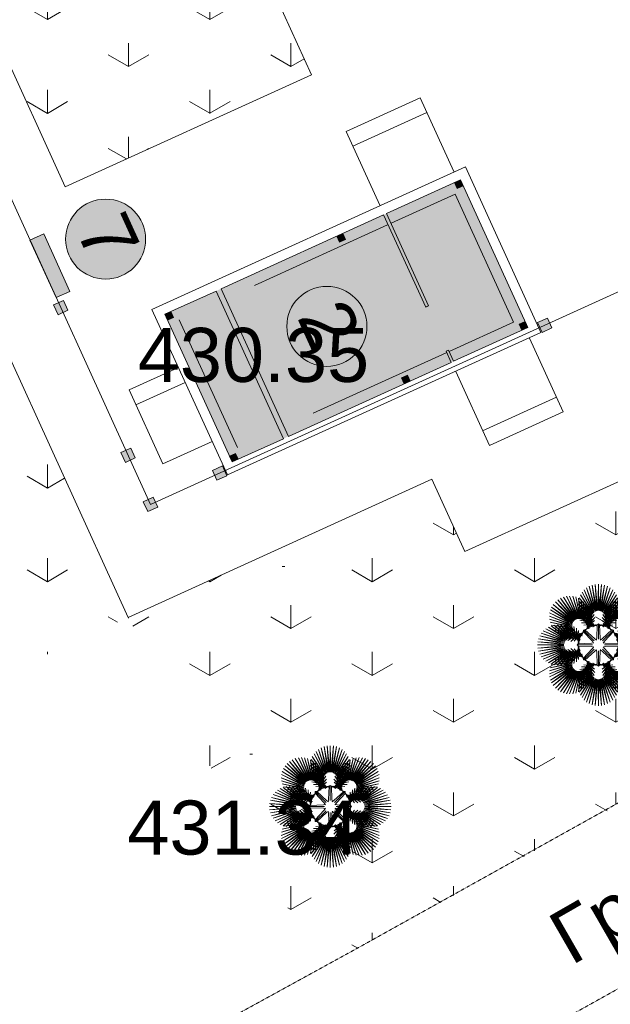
# Model space of a CAD drawing. Header units: millimetres. Extents: x 918404 to 1362154, y 4120617 to 4364104.
# Tile 191 of 256: x 1117841 to 1120023, y 4137577 to 4141218. Entities that reach past the tile are written whole.
import ezdxf

# ---------------------------------------------------------------- set-up
doc = ezdxf.new("R2010")
doc.units = ezdxf.units.MM
doc.header["$MEASUREMENT"] = 0
doc.linetypes.add('thk_line_type', pattern=[945, 540, -405])
doc.linetypes.add('Д_ТРОТ_ТРУБА', pattern=[1.5, 0.75, -0.75])
for name, color, linetype in [('(001) Сетка', 7, 'Continuous'), ('+(газон)', 7, 'Continuous'), ('Интерьер- Перегородка', 7, 'Continuous')]:
    doc.layers.add(name, color=color, linetype=linetype)
for name, color, linetype, lineweight in [('(001) Сетка_Ном._пера__82', 82, 'Continuous', 18), ('(025) Дорога_Ном._пера__7', 7, 'Continuous', 18), ('+(газон)_Ном._пера__7', 7, 'Continuous', 18), ('0_Ном._пера__1_Ном._пера__5', 5, 'Continuous', 18), ('0_Ном._пера__255_Ном._пера__255', 255, 'Continuous', 18), ('0_Ном._пера__7', 7, 'Continuous', 18), ('0_Ном._пера__7_Ном._пера__5', 5, 'Continuous', 18), ('0_Ном._пера__7_Ном._пера__7', 7, 'Continuous', 18), ('2D-чертеж - Общий_Ном._пера__1', 1, 'Continuous', 18), ('2D-чертеж - Общий_Ном._пера__100', 100, 'Continuous', 18), ('2D-чертеж - Общий_Ном._пера__7', 7, 'Continuous', 18), ('Fills_Ном._пера__82', 82, 'Continuous', 18), ('ВЫСОТА_Ном._пера__7', 7, 'Continuous', 18), ('Зоп. К._Ном._пера__1', 1, 'Continuous', 18), ('Интерьер- Перегородка_Ном._пера__7', 7, 'Continuous', 18), ('ТОЧКИ_Ном._пера__5', 5, 'Continuous', 18)]:
    doc.layers.add(name, color=color, linetype=linetype, lineweight=lineweight)
doc.styles.add('СГЕНЕРИР_СТИЛЬ_1', font='arial.ttf')
doc.styles.add('СГЕНЕРИР_СТИЛЬ_2', font='arial.ttf')
pattern_1 = [(90, (295942.93, 4126321.94), (-600, 0), [86.60254, -259.80762]), (90, (296242.93, 4126495.15), (-600, 0), [86.60254, -259.80762]), (30, (295942.93, 4126321.94), (-300, 519.61524), [86.60254, -259.80762]), (30, (295942.93, 4126668.36), (-300, 519.61524), [86.60254, -259.80762]), (150, (295942.93, 4126321.94), (300, 519.61524), [86.60254, -259.80762]), (150, (295942.93, 4126668.36), (300, 519.61524), [86.60254, -259.80762])]

# ---------------------------------------------------------------- blocks, each defined once
blk = doc.blocks.new('Стена_141', base_point=(1119742, 4140070.5))
at = {"layer": 'Интерьер- Перегородка_Ном._пера__7', "linetype": 'Continuous', "flags": 128}
for points in [[(1119765.8, 4140061.6), (1119487.4, 4140673.2)], [(1119469.5, 4140625.5), (1119718.1, 4140079.5)]]:
    blk.add_lwpolyline(points, dxfattribs=at)
blk = doc.blocks.new('Стена_142', base_point=(1119742, 4140070.5))
at = {"layer": 'Интерьер- Перегородка_Ном._пера__7', "linetype": 'Continuous', "flags": 128}
for points in [[(1119718.1, 4140079.5), (1119444.2, 4139954.7)], [(1118608.2, 4139534.5), (1119765.8, 4140061.6)], [(1119435.1, 4139950.6), (1118833.5, 4139676.7)], [(1118815.3, 4139668.4), (1118626, 4139582.2)]]:
    blk.add_lwpolyline(points, dxfattribs=at)
blk = doc.blocks.new('Стена_143', base_point=(1119478.4, 4140649.4))
at = {"layer": 'Интерьер- Перегородка_Ном._пера__7', "linetype": 'Continuous', "flags": 128}
for points in [[(1119487.4, 4140673.2), (1118329.7, 4140146.1)], [(1119196.5, 4140501.2), (1119469.5, 4140625.5)], [(1118584.9, 4140222.8), (1119185.6, 4140496.2)], [(1118377.4, 4140128.3), (1118566.7, 4140214.5)]]:
    blk.add_lwpolyline(points, dxfattribs=at)
blk = doc.blocks.new('Стена_144', base_point=(1118617.1, 4139558.4))
at = {"layer": 'Интерьер- Перегородка_Ном._пера__7', "linetype": 'Continuous', "flags": 128}
for points in [[(1118329.7, 4140146.1), (1118608.2, 4139534.5)], [(1118626, 4139582.2), (1118377.4, 4140128.3)]]:
    blk.add_lwpolyline(points, dxfattribs=at)
blk = doc.blocks.new('Стена_145', base_point=(1119183.6, 4140515.1))
at = {"layer": 'Интерьер- Перегородка_Ном._пера__7', "linetype": 'Continuous', "flags": 128}
for points in [[(1119185.6, 4140496.2), (1119340.8, 4140155.2)], [(1119351.8, 4140160.1), (1119196.5, 4140501.2)], [(1119340.8, 4140155.2), (1119351.8, 4140160.1)]]:
    blk.add_lwpolyline(points, dxfattribs=at)
blk = doc.blocks.new('Стена_146', base_point=(1119420.9, 4139993.8))
at = {"layer": 'Интерьер- Перегородка_Ном._пера__7', "linetype": 'Continuous', "flags": 128}
for points in [[(1119425.4, 4139995.9), (1119416.3, 4139991.8)], [(1119416.3, 4139991.8), (1119435.1, 4139950.6)], [(1119444.2, 4139954.7), (1119425.4, 4139995.9)]]:
    blk.add_lwpolyline(points, dxfattribs=at)
blk = doc.blocks.new('Стена_147', base_point=(1118568.3, 4140235))
at = {"layer": 'Интерьер- Перегородка_Ном._пера__7', "linetype": 'Continuous', "flags": 128}
for points in [[(1118566.7, 4140214.5), (1118815.3, 4139668.4)], [(1118833.5, 4139676.7), (1118584.9, 4140222.8)]]:
    blk.add_lwpolyline(points, dxfattribs=at)
blk = doc.blocks.new('Колонна_520', base_point=(1118241.4, 4139607.1))
at = {"layer": '+(газон)', "linetype": 'Continuous', "lineweight": 0, "true_color": 0x000000}
blk.add_hatch(color=18, dxfattribs=at).paths.add_polyline_path([(1118251.3, 4139633.6), (1118214.9, 4139617), (1118231.5, 4139580.6), (1118267.9, 4139597.2)])
at = {"layer": '+(газон)_Ном._пера__7', "linetype": 'Continuous', "flags": 128}
blk.add_lwpolyline([(1118251.3, 4139633.6), (1118214.9, 4139617), (1118231.5, 4139580.6), (1118267.9, 4139597.2)], close=True, dxfattribs=at)
blk = doc.blocks.new('Колонна_523', base_point=(1119780.5, 4140088.1))
at = {"layer": '+(газон)', "linetype": 'Continuous', "lineweight": 0, "true_color": 0x000000}
blk.add_hatch(color=18, dxfattribs=at).paths.add_polyline_path([(1119790.4, 4140114.6), (1119754, 4140098), (1119770.5, 4140061.6), (1119807, 4140078.1)])
at = {"layer": '+(газон)_Ном._пера__7', "linetype": 'Continuous', "flags": 128}
blk.add_lwpolyline([(1119790.4, 4140114.6), (1119754, 4140098), (1119770.5, 4140061.6), (1119807, 4140078.1)], close=True, dxfattribs=at)
blk = doc.blocks.new('Колонна_524', base_point=(1118579.8, 4139541.4))
at = {"layer": '+(газон)', "linetype": 'Continuous', "lineweight": 0, "true_color": 0x000000}
blk.add_hatch(color=18, dxfattribs=at).paths.add_polyline_path([(1118589.7, 4139567.9), (1118553.3, 4139551.3), (1118569.9, 4139514.9), (1118606.3, 4139531.5)])
at = {"layer": '+(газон)_Ном._пера__7', "linetype": 'Continuous', "flags": 128}
blk.add_lwpolyline([(1118589.7, 4139567.9), (1118553.3, 4139551.3), (1118569.9, 4139514.9), (1118606.3, 4139531.5)], close=True, dxfattribs=at)
blk = doc.blocks.new('Колонна_526', base_point=(1118324.3, 4139425.1))
at = {"layer": '+(газон)', "linetype": 'Continuous', "lineweight": 0, "true_color": 0x000000}
blk.add_hatch(color=18, dxfattribs=at).paths.add_polyline_path([(1118334.2, 4139451.6), (1118297.8, 4139435), (1118314.4, 4139398.6), (1118350.8, 4139415.2)])
at = {"layer": '+(газон)_Ном._пера__7', "linetype": 'Continuous', "flags": 128}
blk.add_lwpolyline([(1118334.2, 4139451.6), (1118297.8, 4139435), (1118314.4, 4139398.6), (1118350.8, 4139415.2)], close=True, dxfattribs=at)
blk = doc.blocks.new('Колонна_538', base_point=(1117992.8, 4140153.2))
at = {"layer": '+(газон)', "linetype": 'Continuous', "lineweight": 0, "true_color": 0x000000}
blk.add_hatch(color=18, dxfattribs=at).paths.add_polyline_path([(1118002.7, 4140179.7), (1117966.3, 4140163.1), (1117982.9, 4140126.7), (1118019.3, 4140143.2)])
at = {"layer": '+(газон)_Ном._пера__7', "linetype": 'Continuous', "flags": 128}
blk.add_lwpolyline([(1118002.7, 4140179.7), (1117966.3, 4140163.1), (1117982.9, 4140126.7), (1118019.3, 4140143.2)], close=True, dxfattribs=at)
blk = doc.blocks.new('Пальма веерообразная 16')
at = {"layer": '(001) Сетка_Ном._пера__82', "linetype": 'Continuous'}
for p, q in [((-5.5, 126.6), (-23, 221.4)), ((-23, 221.4), (-9.1, 125.5)), ((-1.9, 127.2), (-11.6, 224.1)), ((-11.6, 224.1), (-5.5, 126.6)), ((0, 225), (-1.9, 127.2)), ((1.9, 127.2), (0, 225)), ((11.6, 224.1), (1.9, 127.2)), ((5.5, 126.6), (11.6, 224.1)), ((23, 221.4), (5.5, 126.6)), ((9.1, 125.5), (23, 221.4)), ((-20.5, 116.5), (-66.4, 185)), ((-66.4, 185), (-22.4, 113.4)), ((-18.2, 119.4), (-60.2, 194.8)), ((-60.2, 194.8), (-20.5, 116.5)), ((-15.5, 121.9), (-52.7, 203.5)), ((-52.7, 203.5), (-18.2, 119.4)), ((-12.4, 123.9), (-43.5, 211.2)), ((-43.5, 211.2), (-15.5, 121.9)), ((-9.1, 125.5), (-33.8, 217)), ((-33.8, 217), (-12.4, 123.9)), ((33.8, 217), (9.1, 125.5)), ((12.4, 123.9), (33.8, 217)), ((44, 210.9), (12.4, 123.9)), ((15.5, 121.9), (44, 210.9)), ((52.7, 203.5), (15.5, 121.9)), ((18.2, 119.4), (52.7, 203.5)), ((60.2, 194.8), (18.2, 119.4)), ((20.5, 116.5), (60.2, 194.8)), ((66.4, 185), (20.5, 116.5)), ((22.4, 113.4), (66.4, 185)), ((-91.2, 88.6), (-166.7, 150.2)), ((-166.7, 150.2), (-93.4, 85.6)), ((-88.6, 91.2), (-159.1, 159.1)), ((-159.1, 159.1), (-91.2, 88.6)), ((-85.6, 93.4), (-150.2, 166.7)), ((-150.2, 166.7), (-88.6, 91.2)), ((-82.4, 95.2), (-140.3, 172.8)), ((-140.3, 172.8), (-85.6, 93.4)), ((-78.9, 96.4), (-129.5, 177.4)), ((-129.5, 177.4), (-82.4, 95.2)), ((-75.2, 97.1), (-118, 180.2)), ((-118, 180.2), (-78.9, 96.4)), ((-71.6, 97.3), (-106.7, 181.1)), ((-106.7, 181.1), (-75.2, 97.1)), ((-67.9, 96.9), (-95.1, 180.3)), ((-95.1, 180.3), (-71.6, 97.3)), ((-64.4, 96), (-83.9, 177.7)), ((-83.9, 177.7), (-67.9, 96.9)), ((-24.5, 106.4), (-74.5, 151.7)), ((-74.5, 151.7), (-24.8, 102.8)), ((-23.7, 110), (-73.5, 163.1)), ((-73.5, 163.1), (-24.5, 106.4)), ((-61, 94.5), (-73.2, 173.3)), ((-73.2, 173.3), (-64.4, 96)), ((-22.4, 113.4), (-70.8, 174.3)), ((-70.8, 174.3), (-23.7, 110)), ((-57.9, 92.6), (-63.3, 167.4)), ((-63.3, 167.4), (-61, 94.5)), ((-54.6, 159.9), (-57.9, 92.6)), ((-55.1, 90.2), (-54.6, 159.9)), ((-46, 151), (-55.1, 90.2)), ((-52.1, 87), (-46, 151)), ((70.8, 174.3), (22.4, 113.4)), ((23.7, 110), (70.8, 174.3)), ((73.5, 163.1), (23.7, 110)), ((24.5, 106.4), (73.5, 163.1)), ((74.5, 151.7), (24.5, 106.4)), ((24.8, 102.8), (74.5, 151.7)), ((55.1, 90.2), (46, 151)), ((46, 151), (52.1, 87)), ((57.9, 92.6), (54.6, 159.9)), ((54.6, 159.9), (55.1, 90.2)), ((63.3, 167.4), (57.9, 92.6)), ((73.2, 173.3), (61, 94.5)), ((61, 94.5), (63.3, 167.4)), ((83.9, 177.7), (64.4, 96)), ((64.4, 96), (73.2, 173.3)), ((95.1, 180.3), (67.9, 96.9)), ((67.9, 96.9), (83.9, 177.7)), ((106.7, 181.1), (71.6, 97.3)), ((71.6, 97.3), (95.1, 180.3)), ((75.2, 97.1), (106.7, 181.1)), ((118.5, 180.1), (75.2, 97.1)), ((78.9, 96.4), (118.5, 180.1)), ((129.5, 177.4), (78.9, 96.4)), ((82.4, 95.2), (129.5, 177.4)), ((140.3, 172.8), (82.4, 95.2)), ((85.6, 93.4), (140.3, 172.8)), ((150.2, 166.7), (85.6, 93.4)), ((88.6, 91.2), (150.2, 166.7)), ((159.1, 159.1), (88.6, 91.2)), ((91.2, 88.6), (159.1, 159.1)), ((166.7, 150.2), (91.2, 88.6)), ((93.4, 85.6), (166.7, 150.2)), ((-96.4, 78.9), (-180.1, 118.5)), ((-180.1, 118.5), (-97.1, 75.2)), ((-95.2, 82.4), (-177.4, 129.5)), ((-177.4, 129.5), (-96.4, 78.9)), ((-93.4, 85.6), (-172.8, 140.3)), ((-172.8, 140.3), (-95.2, 82.4)), ((-24.8, 102.8), (-74.3, 139.3)), ((-74.3, 139.3), (-24.7, 98.3)), ((-24.7, 98.3), (-73.7, 127)), ((-73.7, 127), (-24.4, 93.9)), ((-24.4, 93.9), (-72.7, 114.6)), ((-72.7, 114.6), (-23.8, 89.5)), ((-37.7, 141.9), (-52.1, 87)), ((-49.2, 83.7), (-37.7, 141.9)), ((-29.6, 132.5), (-49.2, 83.7)), ((-46.5, 80.2), (-29.6, 132.5)), ((-21.9, 122.8), (-46.5, 80.2)), ((-43.9, 76.5), (-21.9, 122.8)), ((-16.2, 112.8), (-43.9, 76.5)), ((-42.3, 73.3), (-16.2, 112.8)), ((43.9, 76.5), (16.2, 112.8)), ((16.2, 112.8), (42.3, 73.3)), ((46.5, 80.2), (21.9, 122.8)), ((21.9, 122.8), (43.9, 76.5)), ((23.8, 89.5), (72.7, 114.6)), ((24.4, 93.9), (73.7, 127)), ((72.7, 114.6), (24.4, 93.9)), ((24.7, 98.3), (74.3, 139.3)), ((73.7, 127), (24.7, 98.3)), ((74.3, 139.3), (24.8, 102.8)), ((49.2, 83.7), (29.6, 132.5)), ((29.6, 132.5), (46.5, 80.2)), ((52.1, 87), (37.7, 141.9)), ((37.7, 141.9), (49.2, 83.7)), ((172.8, 140.3), (93.4, 85.6)), ((95.2, 82.4), (172.8, 140.3)), ((177.4, 129.5), (95.2, 82.4)), ((96.4, 78.9), (177.4, 129.5)), ((180.2, 118), (96.4, 78.9)), ((97.1, 75.2), (180.2, 118)), ((-97.1, 75.2), (-181.1, 106.7)), ((-181.1, 106.7), (-97.3, 71.6)), ((-97.3, 71.6), (-180.3, 95.1)), ((-180.3, 95.1), (-96.9, 67.9)), ((-96.9, 67.9), (-177.7, 83.9)), ((-177.7, 83.9), (-96, 64.4)), ((-96, 64.4), (-173.3, 73.2)), ((-173.3, 73.2), (-94.5, 61)), ((-106.4, 24.5), (-163.1, 73.5)), ((-163.1, 73.5), (-110, 23.7)), ((-102.8, 24.8), (-151.7, 74.5)), ((-151.7, 74.5), (-106.4, 24.5)), ((-98.3, 24.7), (-139.3, 74.3)), ((-139.3, 74.3), (-102.8, 24.8)), ((-93.9, 24.4), (-127, 73.7)), ((-127, 73.7), (-98.3, 24.7)), ((-23.8, 89.5), (-71.4, 102.3)), ((-71.4, 102.3), (-23.1, 85.2)), ((-23.1, 85.2), (-68.3, 91.2)), ((-68.3, 91.2), (-21.9, 81.7)), ((-21.9, 81.7), (-62.3, 81.4)), ((-62.3, 81.4), (-19.8, 78.8)), ((-19.8, 78.8), (-53.7, 73.5)), ((-53.7, 73.5), (-17, 76.4)), ((-43.3, 62.6), (-17.7, 78.9)), ((-17, 76.4), (-43.3, 68.3)), ((-43.3, 68.3), (-13.6, 74.9)), ((-13.5, 101.6), (-42.3, 73.3)), ((-42, 66), (-14, 90)), ((-17.7, 78.9), (-42, 66)), ((-41.7, 69.7), (-13.5, 101.6)), ((-14, 90), (-41.7, 69.7)), ((-13.6, 74.9), (-31.8, 66.2)), ((-31.8, 66.2), (-10, 74.4)), ((-20.2, 67.2), (-6.3, 74.8)), ((-10, 74.4), (-20.2, 67.2)), ((-9.3, 71.4), (-2.5, 76.1)), ((-6.3, 74.8), (-9.3, 71.4)), ((-6.2, 25.4), (-4.3, 74.8)), ((-2.5, 76.1), (0, 78.3)), ((0, 21.9), (0, 78.3)), ((0, 78.3), (2.5, 76.1)), ((2.5, 76.1), (9.3, 71.4)), ((6.2, 25.4), (4.3, 74.8)), ((9.3, 71.4), (6.3, 74.8)), ((6.3, 74.8), (20.2, 67.2)), ((20.2, 67.2), (10, 74.4)), ((10, 74.4), (31.8, 66.2)), ((42.3, 73.3), (13.5, 101.6)), ((13.5, 101.6), (41.7, 69.7)), ((31.8, 66.2), (13.6, 74.9)), ((13.6, 74.9), (43.3, 68.3)), ((41.7, 69.7), (14, 90)), ((14, 90), (42, 66)), ((43.3, 68.3), (17, 76.4)), ((17, 76.4), (53.7, 73.5)), ((42, 66), (17.7, 78.9)), ((17.7, 78.9), (43.3, 62.6)), ((19.8, 78.8), (62.3, 81.4)), ((53.7, 73.5), (19.8, 78.8)), ((21.9, 81.7), (68.3, 91.2)), ((62.3, 81.4), (21.9, 81.7)), ((23.1, 85.2), (71.4, 102.3)), ((68.3, 91.2), (23.1, 85.2)), ((71.4, 102.3), (23.8, 89.5)), ((127, 73.7), (93.9, 24.4)), ((94.5, 61), (173.3, 73.2)), ((96, 64.4), (177.7, 83.9)), ((173.3, 73.2), (96, 64.4)), ((96.9, 67.9), (180.3, 95.1)), ((177.7, 83.9), (96.9, 67.9)), ((181.1, 106.7), (97.1, 75.2)), ((97.3, 71.6), (181.1, 106.7)), ((180.3, 95.1), (97.3, 71.6)), ((139.3, 74.3), (98.3, 24.7)), ((98.3, 24.7), (127, 73.7)), ((151.7, 74.5), (102.8, 24.8)), ((102.8, 24.8), (139.3, 74.3)), ((106.4, 24.5), (151.7, 74.5)), ((163.1, 73.5), (106.4, 24.5)), ((110, 23.7), (163.1, 73.5)), ((-121.9, 15.5), (-210.9, 44)), ((-210.9, 44), (-123.9, 12.4)), ((-119.4, 18.2), (-203.5, 52.7)), ((-203.5, 52.7), (-121.9, 15.5)), ((-116.5, 20.5), (-194.8, 60.2)), ((-194.8, 60.2), (-119.4, 18.2)), ((-113.4, 22.4), (-185, 66.4)), ((-185, 66.4), (-116.5, 20.5)), ((-110, 23.7), (-174.3, 70.8)), ((-174.3, 70.8), (-113.4, 22.4)), ((-94.5, 61), (-167.4, 63.3)), ((-167.4, 63.3), (-92.6, 57.9)), ((-92.6, 57.9), (-159.9, 54.6)), ((-159.9, 54.6), (-90.2, 55.1)), ((-90.2, 55.1), (-151, 46)), ((-151, 46), (-87, 52.1)), ((-87, 52.1), (-141.9, 37.7)), ((-141.9, 37.7), (-83.7, 49.2)), ((-83.7, 49.2), (-132.5, 29.6)), ((-132.5, 29.6), (-80.2, 46.5)), ((-80.2, 46.5), (-122.8, 21.9)), ((-122.8, 21.9), (-76.5, 43.9)), ((-89.5, 23.8), (-114.6, 72.7)), ((-114.6, 72.7), (-93.9, 24.4)), ((-76.5, 43.9), (-112.8, 16.2)), ((-112.8, 16.2), (-73.3, 42.3)), ((-85.2, 23.1), (-102.3, 71.4)), ((-102.3, 71.4), (-89.5, 23.8)), ((-73.3, 42.3), (-101.6, 13.5)), ((-101.6, 13.5), (-69.7, 41.7)), ((-81.7, 21.9), (-91.2, 68.3)), ((-91.2, 68.3), (-85.2, 23.1)), ((-90, 14), (-66, 42)), ((-69.7, 41.7), (-90, 14)), ((-81.4, 62.3), (-81.7, 21.9)), ((-78.8, 19.8), (-81.4, 62.3)), ((-78.9, 17.7), (-62.6, 43.3)), ((-66, 42), (-78.9, 17.7)), ((-73.5, 53.7), (-78.8, 19.8)), ((-76.4, 17), (-73.5, 53.7)), ((-68.3, 43.3), (-76.4, 17)), ((-74.9, 13.6), (-68.3, 43.3)), ((-69.3, 24.3), (-59.6, 45.5)), ((-62.6, 43.3), (-69.3, 24.3)), ((-61.8, 33.2), (-57.3, 48.4)), ((-59.6, 45.5), (-61.8, 33.2)), ((-57.3, 48.4), (-57, 43.9)), ((-57, 43.9), (-55.5, 52)), ((-22.3, 13.6), (-55.9, 49.8)), ((-55.5, 52), (-55.4, 55.4)), ((-55.4, 55.4), (-52, 55.5)), ((-15.5, 15.5), (-55.4, 55.4)), ((-52, 55.5), (-43.9, 57)), ((-13.6, 22.3), (-49.8, 55.9)), ((-48.4, 57.3), (-33.2, 61.8)), ((-43.9, 57), (-48.4, 57.3)), ((-45.5, 59.6), (-24.3, 69.3)), ((-33.2, 61.8), (-45.5, 59.6)), ((-24.3, 69.3), (-43.3, 62.6)), ((13.6, 22.3), (49.8, 55.9)), ((15.5, 15.5), (55.4, 55.4)), ((22.3, 13.6), (55.9, 49.8)), ((43.3, 62.6), (24.3, 69.3)), ((24.3, 69.3), (45.5, 59.6)), ((45.5, 59.6), (33.2, 61.8)), ((33.2, 61.8), (48.4, 57.3)), ((48.4, 57.3), (43.9, 57)), ((43.9, 57), (52, 55.5)), ((52, 55.5), (55.4, 55.4)), ((55.4, 55.4), (55.5, 52)), ((55.5, 52), (57, 43.9)), ((57, 43.9), (57.3, 48.4)), ((57.3, 48.4), (61.8, 33.2)), ((61.8, 33.2), (59.6, 45.5)), ((59.6, 45.5), (69.3, 24.3)), ((69.3, 24.3), (62.6, 43.3)), ((62.6, 43.3), (78.9, 17.7)), ((78.9, 17.7), (66, 42)), ((66, 42), (90, 14)), ((76.4, 17), (68.3, 43.3)), ((68.3, 43.3), (74.9, 13.6)), ((90, 14), (69.7, 41.7)), ((69.7, 41.7), (101.6, 13.5)), ((101.6, 13.5), (73.3, 42.3)), ((73.3, 42.3), (112.8, 16.2)), ((78.8, 19.8), (73.5, 53.7)), ((73.5, 53.7), (76.4, 17)), ((112.8, 16.2), (76.5, 43.9)), ((76.5, 43.9), (122.8, 21.9)), ((81.4, 62.3), (78.8, 19.8)), ((122.8, 21.9), (80.2, 46.5)), ((80.2, 46.5), (132.5, 29.6)), ((81.7, 21.9), (81.4, 62.3)), ((91.2, 68.3), (81.7, 21.9)), ((132.5, 29.6), (83.7, 49.2)), ((83.7, 49.2), (141.9, 37.7)), ((102.3, 71.4), (85.2, 23.1)), ((85.2, 23.1), (91.2, 68.3)), ((141.9, 37.7), (87, 52.1)), ((87, 52.1), (151, 46)), ((114.6, 72.7), (89.5, 23.8)), ((89.5, 23.8), (102.3, 71.4)), ((151, 46), (90.2, 55.1)), ((90.2, 55.1), (159.9, 54.6)), ((92.6, 57.9), (167.4, 63.3)), ((159.9, 54.6), (92.6, 57.9)), ((93.9, 24.4), (114.6, 72.7)), ((167.4, 63.3), (94.5, 61)), ((174.3, 70.8), (110, 23.7)), ((113.4, 22.4), (174.3, 70.8)), ((185, 66.4), (113.4, 22.4)), ((116.5, 20.5), (185, 66.4)), ((194.8, 60.2), (116.5, 20.5)), ((119.4, 18.2), (194.8, 60.2)), ((203.5, 52.7), (119.4, 18.2)), ((121.9, 15.5), (203.5, 52.7)), ((211.2, 43.5), (121.9, 15.5)), ((123.9, 12.4), (211.2, 43.5)), ((-127.2, 1.9), (-225, 0)), ((-126.6, 5.5), (-224.1, 11.6)), ((-224.1, 11.6), (-127.2, 1.9)), ((-125.5, 9.1), (-221.4, 23)), ((-221.4, 23), (-126.6, 5.5)), ((-123.9, 12.4), (-217, 33.8)), ((-217, 33.8), (-125.5, 9.1)), ((-78.3, 0), (-76.1, 2.5)), ((-76.1, 2.5), (-71.4, 9.3)), ((-66.2, 31.8), (-74.9, 13.6)), ((-74.8, 6.3), (-67.2, 20.2)), ((-71.4, 9.3), (-74.8, 6.3)), ((-25.4, 6.2), (-74.8, 4.3)), ((-74.4, 10), (-66.2, 31.8)), ((-67.2, 20.2), (-74.4, 10)), ((-25.4, 6.2), (-17.3, 7.9)), ((-22.3, 13.6), (-17.8, 6.6)), ((-13.6, 22.3), (-6.6, 17.8)), ((-6.2, 25.4), (-7.9, 17.3)), ((6.2, 25.4), (7.9, 17.3)), ((13.6, 22.3), (6.6, 17.8)), ((25.4, 6.2), (17.3, 7.9)), ((22.3, 13.6), (17.8, 6.6)), ((21.9, 0), (78.3, 0)), ((25.4, 6.2), (74.8, 4.3)), ((74.9, 13.6), (66.2, 31.8)), ((66.2, 31.8), (74.4, 10)), ((74.4, 10), (67.2, 20.2)), ((67.2, 20.2), (74.8, 6.3)), ((74.8, 6.3), (71.4, 9.3)), ((71.4, 9.3), (76.1, 2.5)), ((76.1, 2.5), (78.3, 0)), ((78.3, 0), (76.1, -2.5)), ((217, 33.8), (123.9, 12.4)), ((125.5, 9.1), (217, 33.8)), ((221.4, 23), (125.5, 9.1)), ((126.6, 5.5), (221.4, 23)), ((224.1, 11.6), (126.6, 5.5)), ((127.2, 1.9), (224.1, 11.6)), ((225, 0), (127.2, 1.9)), ((127.2, -1.9), (225, 0)), ((-225, 0), (-127.2, -1.9)), ((-127.2, -1.9), (-224.1, -11.6)), ((-224.1, -11.6), (-126.6, -5.5)), ((-126.6, -5.5), (-221.4, -23)), ((-221.4, -23), (-125.5, -9.1)), ((-125.5, -9.1), (-217, -33.8)), ((-217, -33.8), (-123.9, -12.4)), ((-123.9, -12.4), (-211.2, -43.5)), ((-211.2, -43.5), (-121.9, -15.5)), ((-121.9, -15.5), (-203.5, -52.7)), ((-203.5, -52.7), (-119.4, -18.2)), ((-119.4, -18.2), (-194.8, -60.2)), ((-194.8, -60.2), (-116.5, -20.5)), ((-116.5, -20.5), (-185, -66.4)), ((-185, -66.4), (-113.4, -22.4)), ((-113.4, -22.4), (-174.3, -70.8)), ((-174.3, -70.8), (-110, -23.7)), ((-110, -23.7), (-163.1, -73.5)), ((-163.1, -73.5), (-106.4, -24.5)), ((-106.4, -24.5), (-151.7, -74.5)), ((-151.7, -74.5), (-102.8, -24.8)), ((-139.3, -74.3), (-98.3, -24.7)), ((-102.8, -24.8), (-139.3, -74.3)), ((-80.2, -46.5), (-132.5, -29.6)), ((-132.5, -29.6), (-83.7, -49.2)), ((-127, -73.7), (-93.9, -24.4)), ((-98.3, -24.7), (-127, -73.7)), ((-76.5, -43.9), (-122.8, -21.9)), ((-122.8, -21.9), (-80.2, -46.5)), ((-114.6, -72.7), (-89.5, -23.8)), ((-93.9, -24.4), (-114.6, -72.7)), ((-73.3, -42.3), (-112.8, -16.2)), ((-112.8, -16.2), (-76.5, -43.9)), ((-102.3, -71.4), (-85.2, -23.1)), ((-89.5, -23.8), (-102.3, -71.4)), ((-69.7, -41.7), (-101.6, -13.5)), ((-101.6, -13.5), (-73.3, -42.3)), ((-91.2, -68.3), (-81.7, -21.9)), ((-85.2, -23.1), (-91.2, -68.3)), ((-66, -42), (-90, -14)), ((-90, -14), (-69.7, -41.7)), ((-81.7, -21.9), (-81.4, -62.3)), ((-81.4, -62.3), (-78.8, -19.8)), ((-62.6, -43.3), (-78.9, -17.7)), ((-78.9, -17.7), (-66, -42)), ((-78.8, -19.8), (-73.5, -53.7)), ((-21.9, 0), (-78.3, 0)), ((-76.1, -2.5), (-78.3, 0)), ((-73.5, -53.7), (-76.4, -17)), ((-76.4, -17), (-68.3, -43.3)), ((-71.4, -9.3), (-76.1, -2.5)), ((-68.3, -43.3), (-74.9, -13.6)), ((-74.9, -13.6), (-66.2, -31.8)), ((-25.4, -6.2), (-74.8, -4.3)), ((-67.2, -20.2), (-74.8, -6.3)), ((-74.8, -6.3), (-71.4, -9.3)), ((-66.2, -31.8), (-74.4, -10)), ((-74.4, -10), (-67.2, -20.2)), ((-59.6, -45.5), (-69.3, -24.3)), ((-69.3, -24.3), (-62.6, -43.3)), ((-57.3, -48.4), (-61.8, -33.2)), ((-61.8, -33.2), (-59.6, -45.5)), ((-22.3, -13.6), (-55.9, -49.8)), ((-15.5, -15.5), (-55.4, -55.4)), ((-13.6, -22.3), (-49.8, -55.9)), ((-25.4, -6.2), (-17.3, -7.9)), ((-22.3, -13.6), (-17.8, -6.6)), ((-13.6, -22.3), (-6.6, -17.8)), ((-6.2, -25.4), (-7.9, -17.3)), ((-6.2, -25.4), (-4.3, -74.8)), ((0, -21.9), (0, -78.3)), ((6.2, -25.4), (4.3, -74.8)), ((6.2, -25.4), (7.9, -17.3)), ((13.6, -22.3), (6.6, -17.8)), ((13.6, -22.3), (49.8, -55.9)), ((15.5, -15.5), (55.4, -55.4)), ((25.4, -6.2), (17.3, -7.9)), ((22.3, -13.6), (17.8, -6.6)), ((22.3, -13.6), (55.9, -49.8)), ((25.4, -6.2), (74.8, -4.3)), ((61.8, -33.2), (57.3, -48.4)), ((69.3, -24.3), (59.6, -45.5)), ((59.6, -45.5), (61.8, -33.2)), ((78.9, -17.7), (62.6, -43.3)), ((62.6, -43.3), (69.3, -24.3)), ((90, -14), (66, -42)), ((66, -42), (78.9, -17.7)), ((74.4, -10), (66.2, -31.8)), ((66.2, -31.8), (74.9, -13.6)), ((74.8, -6.3), (67.2, -20.2)), ((67.2, -20.2), (74.4, -10)), ((74.9, -13.6), (68.3, -43.3)), ((68.3, -43.3), (76.4, -17)), ((101.6, -13.5), (69.7, -41.7)), ((69.7, -41.7), (90, -14)), ((76.1, -2.5), (71.4, -9.3)), ((71.4, -9.3), (74.8, -6.3)), ((73.3, -42.3), (101.6, -13.5)), ((112.8, -16.2), (73.3, -42.3)), ((76.4, -17), (73.5, -53.7)), ((73.5, -53.7), (78.8, -19.8)), ((76.5, -43.9), (112.8, -16.2)), ((122.8, -21.9), (76.5, -43.9)), ((78.8, -19.8), (81.4, -62.3)), ((80.2, -46.5), (122.8, -21.9)), ((132.5, -29.6), (80.2, -46.5)), ((81.4, -62.3), (81.7, -21.9)), ((81.7, -21.9), (91.2, -68.3)), ((83.7, -49.2), (132.5, -29.6)), ((91.2, -68.3), (85.2, -23.1)), ((85.2, -23.1), (102.3, -71.4)), ((102.3, -71.4), (89.5, -23.8)), ((89.5, -23.8), (114.6, -72.7)), ((114.6, -72.7), (93.9, -24.4)), ((93.9, -24.4), (127, -73.7)), ((127, -73.7), (98.3, -24.7)), ((98.3, -24.7), (139.3, -74.3)), ((139.3, -74.3), (102.8, -24.8)), ((102.8, -24.8), (151.7, -74.5)), ((151.7, -74.5), (106.4, -24.5)), ((106.4, -24.5), (163.1, -73.5)), ((163.1, -73.5), (110, -23.7)), ((110, -23.7), (174.3, -70.8)), ((174.3, -70.8), (113.4, -22.4)), ((113.4, -22.4), (185, -66.4)), ((185, -66.4), (116.5, -20.5)), ((116.5, -20.5), (194.8, -60.2)), ((194.8, -60.2), (119.4, -18.2)), ((119.4, -18.2), (203.5, -52.7)), ((203.5, -52.7), (121.9, -15.5)), ((121.9, -15.5), (210.9, -44)), ((210.9, -44), (123.9, -12.4)), ((123.9, -12.4), (217, -33.8)), ((217, -33.8), (125.5, -9.1)), ((125.5, -9.1), (221.4, -23)), ((221.4, -23), (126.6, -5.5)), ((126.6, -5.5), (224.1, -11.6)), ((224.1, -11.6), (127.2, -1.9)), ((-97.3, -71.6), (-181.1, -106.7)), ((-96.9, -67.9), (-180.3, -95.1)), ((-180.3, -95.1), (-97.3, -71.6)), ((-96, -64.4), (-177.7, -83.9)), ((-177.7, -83.9), (-96.9, -67.9)), ((-94.5, -61), (-173.3, -73.2)), ((-173.3, -73.2), (-96, -64.4)), ((-92.6, -57.9), (-167.4, -63.3)), ((-167.4, -63.3), (-94.5, -61)), ((-90.2, -55.1), (-159.9, -54.6)), ((-159.9, -54.6), (-92.6, -57.9)), ((-87, -52.1), (-151, -46)), ((-151, -46), (-90.2, -55.1)), ((-83.7, -49.2), (-141.9, -37.7)), ((-141.9, -37.7), (-87, -52.1)), ((-57, -43.9), (-57.3, -48.4)), ((-55.5, -52), (-57, -43.9)), ((-55.4, -55.4), (-55.5, -52)), ((-52, -55.5), (-55.4, -55.4)), ((-43.9, -57), (-52, -55.5)), ((-48.4, -57.3), (-43.9, -57)), ((-33.2, -61.8), (-48.4, -57.3)), ((-24.3, -69.3), (-45.5, -59.6)), ((-45.5, -59.6), (-33.2, -61.8)), ((-17.7, -78.9), (-43.3, -62.6)), ((-43.3, -62.6), (-24.3, -69.3)), ((-13.6, -74.9), (-43.3, -68.3)), ((-43.3, -68.3), (-17, -76.4)), ((-14, -90), (-42, -66)), ((-42, -66), (-17.7, -78.9)), ((-13.5, -101.6), (-41.7, -69.7)), ((-41.7, -69.7), (-14, -90)), ((-10, -74.4), (-31.8, -66.2)), ((-31.8, -66.2), (-13.6, -74.9)), ((-6.3, -74.8), (-20.2, -67.2)), ((-20.2, -67.2), (-10, -74.4)), ((-2.5, -76.1), (-9.3, -71.4)), ((-9.3, -71.4), (-6.3, -74.8)), ((9.3, -71.4), (2.5, -76.1)), ((20.2, -67.2), (6.3, -74.8)), ((6.3, -74.8), (9.3, -71.4)), ((31.8, -66.2), (10, -74.4)), ((10, -74.4), (20.2, -67.2)), ((41.7, -69.7), (13.5, -101.6)), ((13.6, -74.9), (31.8, -66.2)), ((43.3, -68.3), (13.6, -74.9)), ((42, -66), (14, -90)), ((14, -90), (41.7, -69.7)), ((17, -76.4), (43.3, -68.3)), ((43.3, -62.6), (17.7, -78.9)), ((17.7, -78.9), (42, -66)), ((45.5, -59.6), (24.3, -69.3)), ((24.3, -69.3), (43.3, -62.6)), ((48.4, -57.3), (33.2, -61.8)), ((33.2, -61.8), (45.5, -59.6)), ((52, -55.5), (43.9, -57)), ((43.9, -57), (48.4, -57.3)), ((55.4, -55.4), (52, -55.5)), ((55.5, -52), (55.4, -55.4)), ((57, -43.9), (55.5, -52)), ((57.3, -48.4), (57, -43.9)), ((141.9, -37.7), (83.7, -49.2)), ((87, -52.1), (141.9, -37.7)), ((151, -46), (87, -52.1)), ((90.2, -55.1), (151, -46)), ((159.9, -54.6), (90.2, -55.1)), ((92.6, -57.9), (159.9, -54.6)), ((167.4, -63.3), (92.6, -57.9)), ((173.3, -73.2), (94.5, -61)), ((94.5, -61), (167.4, -63.3)), ((177.7, -83.9), (96, -64.4)), ((96, -64.4), (173.3, -73.2)), ((180.3, -95.1), (96.9, -67.9)), ((96.9, -67.9), (177.7, -83.9)), ((181.1, -106.7), (97.3, -71.6)), ((97.3, -71.6), (180.3, -95.1)), ((-181.1, -106.7), (-97.1, -75.2)), ((-97.1, -75.2), (-180.2, -118)), ((-180.2, -118), (-96.4, -78.9)), ((-96.4, -78.9), (-177.4, -129.5)), ((-177.4, -129.5), (-95.2, -82.4)), ((-95.2, -82.4), (-172.8, -140.3)), ((-172.8, -140.3), (-93.4, -85.6)), ((-93.4, -85.6), (-166.7, -150.2)), ((-166.7, -150.2), (-91.2, -88.6)), ((-91.2, -88.6), (-159.1, -159.1)), ((-159.1, -159.1), (-88.6, -91.2)), ((-88.6, -91.2), (-150.2, -166.7)), ((-150.2, -166.7), (-85.6, -93.4)), ((-85.6, -93.4), (-140.3, -172.8)), ((-140.3, -172.8), (-82.4, -95.2)), ((-82.4, -95.2), (-129.5, -177.4)), ((-129.5, -177.4), (-78.9, -96.4)), ((-78.9, -96.4), (-118.5, -180.1)), ((-118.5, -180.1), (-75.2, -97.1)), ((-75.2, -97.1), (-106.7, -181.1)), ((-106.7, -181.1), (-71.6, -97.3)), ((-95.1, -180.3), (-67.9, -96.9)), ((-71.6, -97.3), (-95.1, -180.3)), ((-83.9, -177.7), (-64.4, -96)), ((-67.9, -96.9), (-83.9, -177.7)), ((-24.8, -102.8), (-74.5, -151.7)), ((-74.5, -151.7), (-24.5, -106.4)), ((-24.7, -98.3), (-74.3, -139.3)), ((-74.3, -139.3), (-24.8, -102.8)), ((-24.4, -93.9), (-73.7, -127)), ((-73.7, -127), (-24.7, -98.3)), ((-24.5, -106.4), (-73.5, -163.1)), ((-73.2, -173.3), (-61, -94.5)), ((-64.4, -96), (-73.2, -173.3)), ((-23.8, -89.5), (-72.7, -114.6)), ((-72.7, -114.6), (-24.4, -93.9)), ((-23.1, -85.2), (-71.4, -102.3)), ((-71.4, -102.3), (-23.8, -89.5)), ((-21.9, -81.7), (-68.3, -91.2)), ((-68.3, -91.2), (-23.1, -85.2)), ((-63.3, -167.4), (-57.9, -92.6)), ((-61, -94.5), (-63.3, -167.4)), ((-19.8, -78.8), (-62.3, -81.4)), ((-62.3, -81.4), (-21.9, -81.7)), ((-57.9, -92.6), (-54.6, -159.9)), ((-54.6, -159.9), (-55.1, -90.2)), ((-55.1, -90.2), (-46, -151)), ((-17, -76.4), (-53.7, -73.5)), ((-53.7, -73.5), (-19.8, -78.8)), ((-46, -151), (-52.1, -87)), ((-52.1, -87), (-37.7, -141.9)), ((-37.7, -141.9), (-49.2, -83.7)), ((-49.2, -83.7), (-29.6, -132.5)), ((-29.6, -132.5), (-46.5, -80.2)), ((-46.5, -80.2), (-21.9, -122.8)), ((-21.9, -122.8), (-43.9, -76.5)), ((-43.9, -76.5), (-16.2, -112.8)), ((-16.2, -112.8), (-42.3, -73.3)), ((-42.3, -73.3), (-13.5, -101.6)), ((0, -78.3), (-2.5, -76.1)), ((2.5, -76.1), (0, -78.3)), ((13.5, -101.6), (42.3, -73.3)), ((42.3, -73.3), (16.2, -112.8)), ((16.2, -112.8), (43.9, -76.5)), ((53.7, -73.5), (17, -76.4)), ((19.8, -78.8), (53.7, -73.5)), ((62.3, -81.4), (19.8, -78.8)), ((43.9, -76.5), (21.9, -122.8)), ((21.9, -122.8), (46.5, -80.2)), ((21.9, -81.7), (62.3, -81.4)), ((68.3, -91.2), (21.9, -81.7)), ((71.4, -102.3), (23.1, -85.2)), ((23.1, -85.2), (68.3, -91.2)), ((72.7, -114.6), (23.8, -89.5)), ((23.8, -89.5), (71.4, -102.3)), ((73.7, -127), (24.4, -93.9)), ((24.4, -93.9), (72.7, -114.6)), ((73.5, -163.1), (24.5, -106.4)), ((24.5, -106.4), (74.5, -151.7)), ((74.3, -139.3), (24.7, -98.3)), ((24.7, -98.3), (73.7, -127)), ((74.5, -151.7), (24.8, -102.8)), ((24.8, -102.8), (74.3, -139.3)), ((46.5, -80.2), (29.6, -132.5)), ((29.6, -132.5), (49.2, -83.7)), ((49.2, -83.7), (37.7, -141.9)), ((37.7, -141.9), (52.1, -87)), ((52.1, -87), (46, -151)), ((46, -151), (55.1, -90.2)), ((55.1, -90.2), (54.6, -159.9)), ((54.6, -159.9), (57.9, -92.6)), ((57.9, -92.6), (63.3, -167.4)), ((63.3, -167.4), (61, -94.5)), ((61, -94.5), (73.2, -173.3)), ((73.2, -173.3), (64.4, -96)), ((64.4, -96), (83.9, -177.7)), ((83.9, -177.7), (67.9, -96.9)), ((67.9, -96.9), (95.1, -180.3)), ((95.1, -180.3), (71.6, -97.3)), ((71.6, -97.3), (106.7, -181.1)), ((106.7, -181.1), (75.2, -97.1)), ((75.2, -97.1), (118, -180.2)), ((118, -180.2), (78.9, -96.4)), ((78.9, -96.4), (129.5, -177.4)), ((129.5, -177.4), (82.4, -95.2)), ((82.4, -95.2), (140.3, -172.8)), ((140.3, -172.8), (85.6, -93.4)), ((85.6, -93.4), (150.2, -166.7)), ((150.2, -166.7), (88.6, -91.2)), ((88.6, -91.2), (159.1, -159.1)), ((159.1, -159.1), (91.2, -88.6)), ((91.2, -88.6), (166.7, -150.2)), ((166.7, -150.2), (93.4, -85.6)), ((93.4, -85.6), (172.8, -140.3)), ((172.8, -140.3), (95.2, -82.4)), ((95.2, -82.4), (177.4, -129.5)), ((177.4, -129.5), (96.4, -78.9)), ((96.4, -78.9), (180.1, -118.5)), ((180.1, -118.5), (97.1, -75.2)), ((97.1, -75.2), (181.1, -106.7)), ((-73.5, -163.1), (-23.7, -110)), ((-23.7, -110), (-70.8, -174.3)), ((-70.8, -174.3), (-22.4, -113.4)), ((-22.4, -113.4), (-66.4, -185)), ((-66.4, -185), (-20.5, -116.5)), ((-20.5, -116.5), (-60.2, -194.8)), ((-60.2, -194.8), (-18.2, -119.4)), ((-18.2, -119.4), (-52.7, -203.5)), ((-52.7, -203.5), (-15.5, -121.9)), ((-15.5, -121.9), (-44, -210.9)), ((-44, -210.9), (-12.4, -123.9)), ((-12.4, -123.9), (-33.8, -217)), ((-33.8, -217), (-9.1, -125.5)), ((-9.1, -125.5), (-23, -221.4)), ((-23, -221.4), (-5.5, -126.6)), ((-5.5, -126.6), (-11.6, -224.1)), ((-11.6, -224.1), (-1.9, -127.2)), ((-1.9, -127.2), (0, -225)), ((0, -225), (1.9, -127.2)), ((1.9, -127.2), (11.6, -224.1)), ((11.6, -224.1), (5.5, -126.6)), ((5.5, -126.6), (23, -221.4)), ((23, -221.4), (9.1, -125.5)), ((9.1, -125.5), (33.8, -217)), ((33.8, -217), (12.4, -123.9)), ((12.4, -123.9), (43.5, -211.2)), ((43.5, -211.2), (15.5, -121.9)), ((15.5, -121.9), (52.7, -203.5)), ((52.7, -203.5), (18.2, -119.4)), ((18.2, -119.4), (60.2, -194.8)), ((60.2, -194.8), (20.5, -116.5)), ((20.5, -116.5), (66.4, -185)), ((66.4, -185), (22.4, -113.4)), ((22.4, -113.4), (70.8, -174.3)), ((70.8, -174.3), (23.7, -110)), ((23.7, -110), (73.5, -163.1))]:
    blk.add_line(p, q, dxfattribs=at)

msp = doc.modelspace()

# ---------------------------------------------------------------- hatches: boundary and pattern name
at = {"layer": '0_Ном._пера__255_Ном._пера__255', "linetype": 'Continuous'}
for points in [[(1118293.1, 4140467.6, 1), (1118023.9, 4140345, 1)], [(1119110.4, 4140145.1, 1), (1118841.1, 4140022.5, 1)]]:
    msp.add_hatch(color=256, dxfattribs=at).paths.add_polyline_path(points)
at = {"layer": '2D-чертеж - Общий_Ном._пера__100', "linetype": 'Continuous'}
for points in [[(1119447.7, 4140615.6), (1119457.6, 4140593.7), (1119479.5, 4140603.7), (1119469.5, 4140625.5)], [(1119012.6, 4140417.5), (1119022.6, 4140395.7), (1119044.4, 4140405.6), (1119034.5, 4140427.5)], [(1118377.4, 4140128.3), (1118387.3, 4140106.4), (1118409.2, 4140116.4), (1118399.2, 4140138.2)], [(1119686.3, 4140091.4), (1119696.3, 4140069.5), (1119718.1, 4140079.5), (1119708.2, 4140101.3)], [(1119251.3, 4139893.3), (1119261.3, 4139871.5), (1119283.1, 4139881.4), (1119273.2, 4139903.2)], [(1118616.1, 4139604.1), (1118626, 4139582.2), (1118647.8, 4139592.2), (1118637.9, 4139614)]]:
    msp.add_hatch(color=256, dxfattribs=at).paths.add_polyline_path(points)
at = {"layer": 'Fills_Ном._пера__82', "linetype": 'Continuous'}
h = msp.add_hatch(dxfattribs=at)
h.set_pattern_fill('Трава', color=256, style=0, pattern_type=2)
h.set_pattern_definition(pattern_1)
h.paths.add_polyline_path([(1116424.1, 4142999), (1118241.6, 4139007.2), (1117740.2, 4138778.9), (1115922.8, 4142770.7)])
h = msp.add_hatch(dxfattribs=at)
h.set_pattern_fill('Трава', color=256, style=0, pattern_type=2)
h.set_pattern_definition(pattern_1)
h.paths.add_polyline_path([(1117511.9, 4141692.2), (1118009.1, 4140600.1), (1118919.2, 4141014.5), (1118421.9, 4142106.6)])
h = msp.add_hatch(dxfattribs=at)
h.set_pattern_fill('Трава', color=256, style=0, pattern_type=2)
h.set_pattern_definition(pattern_1)
h.paths.add_polyline_path([(1118241.6, 4139007.2), (1118954.4, 4137710.4), (1120012.4, 4138292), (1120009.4, 4138297.6), (1121477, 4139116), (1121194, 4139720.6), (1120950.6, 4140240.6), (1120184.4, 4139891.8), (1120305.9, 4139625.1), (1119485.1, 4139251.4), (1119363.7, 4139518.1)])
at = {"layer": 'Зоп. К._Ном._пера__1', "linetype": 'Continuous', "lineweight": 18}
for points in [[(1118626, 4139582.2), (1118377.4, 4140128.3), (1119469.5, 4140625.5), (1119718.1, 4140079.5)], [(1117879.1, 4140402.8), (1117976, 4140190), (1118026.7, 4140213), (1117929.8, 4140425.9)]]:
    msp.add_hatch(color=14, dxfattribs=at).paths.add_polyline_path(points)

# ---------------------------------------------------------------- linework, layer by layer
at = {"layer": '0_Ном._пера__1_Ном._пера__5', "linetype": 'Continuous'}
for centre in [(1118158.5, 4140406.3), (1118975.7, 4140083.8)]:
    msp.add_circle(centre, 147.9, dxfattribs=at)
at = {"layer": '0_Ном._пера__7', "linetype": 'Д_ТРОТ_ТРУБА', "flags": 128}
for points in [[(1114141.8, 4134162.4), (1114761.2, 4134794.7), (1115593.1, 4135621.1), (1116409.3, 4136317.6), (1117385.8, 4136848.3), (1119096.3, 4137788.5), (1122165.4, 4139499.8), (1123309, 4140220.9), (1123630.5, 4140470.9), (1123816.8, 4140652.5), (1123910.3, 4140889.4), (1123969.2, 4141122.2), (1124115.3, 4141819.1), (1124259.6, 4144919.2), (1124130.7, 4150751.1)], [(1115608.3, 4134506.2), (1115785, 4134900.4), (1115999.8, 4135179.4), (1116751, 4135820.4), (1117673.6, 4136321.8), (1119387, 4137263.6), (1122471.7, 4138983.7), (1123654, 4139729.1), (1124025.3, 4140017.8), (1124327.8, 4140312.6), (1124482.6, 4140705), (1124553.9, 4140987), (1124712.4, 4141743.1), (1124859.9, 4144911.9), (1124730.6, 4150764.3)]]:
    msp.add_lwpolyline(points, dxfattribs=at)
at = {"layer": '0_Ном._пера__7_Ном._пера__7', "linetype": 'Continuous'}
for p, q in [((1116424.1, 4142999), (1118241.6, 4139007.2)), ((1116749.7, 4142883.5), (1118324.3, 4139425.1)), ((1118421.9, 4142106.6), (1118919.2, 4141014.5)), ((1118009.1, 4140600.1), (1117511.9, 4141692.2)), ((1118919.2, 4141014.5), (1118009.1, 4140600.1)), ((1118324.3, 4139425.1), (1120781.6, 4140543.9)), ((1120305.9, 4139625.1), (1119485.1, 4139251.4)), ((1118241.6, 4139007.2), (1119363.7, 4139518.1)), ((1119485.1, 4139251.4), (1119363.7, 4139518.1))]:
    msp.add_line(p, q, dxfattribs=at)
at = {"layer": '0_Ном._пера__7_Ном._пера__7', "linetype": 'Continuous', "flags": 128}
msp.add_lwpolyline([(1117879.1, 4140402.8), (1117976, 4140190), (1118026.7, 4140213), (1117929.8, 4140425.9)], close=True, dxfattribs=at)
at = {"layer": '2D-чертеж - Общий_Ном._пера__1', "linetype": 'Continuous', "flags": 128}
for points in [[(1119447.7, 4140615.6), (1119457.6, 4140593.7), (1119479.5, 4140603.7), (1119469.5, 4140625.5)], [(1119012.6, 4140417.5), (1119022.6, 4140395.7), (1119044.4, 4140405.6), (1119034.5, 4140427.5)], [(1118377.4, 4140128.3), (1118387.3, 4140106.4), (1118409.2, 4140116.4), (1118399.2, 4140138.2)], [(1119686.3, 4140091.4), (1119696.3, 4140069.5), (1119718.1, 4140079.5), (1119708.2, 4140101.3)], [(1119251.3, 4139893.3), (1119261.3, 4139871.5), (1119283.1, 4139881.4), (1119273.2, 4139903.2)], [(1118616.1, 4139604.1), (1118626, 4139582.2), (1118647.8, 4139592.2), (1118637.9, 4139614)]]:
    msp.add_lwpolyline(points, close=True, dxfattribs=at)
at = {"layer": '2D-чертеж - Общий_Ном._пера__7', "linetype": 'Continuous'}
for p, q in [((1119047.3, 4140804.7), (1119320.4, 4140929)), ((1119444.7, 4140656), (1119320.4, 4140929)), ((1119072.2, 4140750.1), (1119345.2, 4140874.4)), ((1119171.6, 4140531.7), (1119047.3, 4140804.7)), ((1119469.5, 4140625.5), (1119447.7, 4140615.6)), ((1119479.5, 4140603.7), (1119469.5, 4140625.5)), ((1119457.6, 4140593.7), (1119447.7, 4140615.6)), ((1119479.5, 4140603.7), (1119457.6, 4140593.7)), ((1119022.6, 4140395.7), (1119012.6, 4140417.5)), ((1119044.4, 4140405.6), (1119034.5, 4140427.5)), ((1119044.4, 4140405.6), (1119022.6, 4140395.7)), ((1119350.9, 4140159.7), (1119341.8, 4140155.6)), ((1118399.2, 4140138.2), (1118377.4, 4140128.3)), ((1118387.3, 4140106.4), (1118377.4, 4140128.3)), ((1118409.2, 4140116.4), (1118387.3, 4140106.4)), ((1118409.2, 4140116.4), (1118399.2, 4140138.2)), ((1119708.2, 4140101.3), (1119686.3, 4140091.4)), ((1119696.3, 4140069.5), (1119686.3, 4140091.4)), ((1119718.1, 4140079.5), (1119696.3, 4140069.5)), ((1119718.1, 4140079.5), (1119708.2, 4140101.3)), ((1119724.8, 4140040.7), (1119849.1, 4139767.7)), ((1119416.3, 4139991.8), (1119425.4, 4139995.9)), ((1118245.5, 4139848.5), (1118427.5, 4139931.3)), ((1119273.2, 4139903.2), (1119251.3, 4139893.3)), ((1119283.1, 4139881.4), (1119273.2, 4139903.2)), ((1119451.7, 4139916.4), (1119576.1, 4139643.4)), ((1118270.3, 4139793.9), (1118452.4, 4139876.7)), ((1119261.3, 4139871.5), (1119251.3, 4139893.3)), ((1118369.8, 4139575.4), (1118245.5, 4139848.5)), ((1119551.2, 4139698), (1119824.2, 4139822.3)), ((1119576.1, 4139643.4), (1119849.1, 4139767.7)), ((1118369.8, 4139575.4), (1118551.8, 4139658.3)), ((1118637.9, 4139614), (1118616.1, 4139604.1)), ((1118647.8, 4139592.2), (1118637.9, 4139614)), ((1118626, 4139582.2), (1118616.1, 4139604.1)), ((1118647.8, 4139592.2), (1118626, 4139582.2))]:
    msp.add_line(p, q, dxfattribs=at)
at = {"layer": '2D-чертеж - Общий_Ном._пера__7', "linetype": 'thk_line_type'}
for p, q in [((1119449.7, 4140572.6), (1119213.1, 4140464.8)), ((1119665.2, 4140099.3), (1119449.7, 4140572.6)), ((1119200.4, 4140459), (1118430.4, 4140108.5)), ((1118645.8, 4139635.2), (1118430.4, 4140108.5)), ((1119665.2, 4140099.3), (1119427.6, 4139991.1)), ((1119416.7, 4139986.2), (1118645.8, 4139635.2))]:
    msp.add_line(p, q, dxfattribs=at)
at = {"layer": 'ТОЧКИ_Ном._пера__5', "linetype": 'Continuous'}
for p, q in [((1118810.4, 4139195.8), (1118820.4, 4139195.8)), ((1118691.5, 4138502.1), (1118701.5, 4138502.1))]:
    msp.add_line(p, q, dxfattribs=at)

# ---------------------------------------------------------------- block references
at = {"layer": '(001) Сетка', "color": 4, "linetype": 'Continuous', "lineweight": 18, "zscale": 1000}
for p in [(1119978.9, 4138905.5), (1118988.5, 4138308.1)]:
    msp.add_blockref('Пальма веерообразная 16', p, dxfattribs=at)
at = {"layer": '+(газон)'}
for name, p in [('Колонна_538', (1117992.8, 4140153.2)), ('Колонна_523', (1119780.5, 4140088.1)), ('Колонна_520', (1118241.4, 4139607.1)), ('Колонна_524', (1118579.8, 4139541.4)), ('Колонна_526', (1118324.3, 4139425.1))]:
    msp.add_blockref(name, p, dxfattribs=at)
at = {"layer": 'Интерьер- Перегородка'}
for name, p in [('Стена_143', (1119478.4, 4140649.4)), ('Стена_141', (1119742, 4140070.5)), ('Стена_145', (1119183.6, 4140515.1)), ('Стена_147', (1118568.3, 4140235)), ('Стена_144', (1118617.1, 4139558.4)), ('Стена_142', (1119742, 4140070.5)), ('Стена_146', (1119420.9, 4139993.8))]:
    msp.add_blockref(name, p, dxfattribs=at)

# ---------------------------------------------------------------- texts
at = {"layer": '(025) Дорога_Ном._пера__7', "linetype": 'Continuous', "insert": (1119908, 4137665.7), "char_height": 200, "attachment_point": 7, "rotation": 29.8592, "style": 'СГЕНЕРИР_СТИЛЬ_1'}
msp.add_mtext('{Грунт. дорога}', dxfattribs=at)
at = {"layer": '0_Ном._пера__7_Ном._пера__5', "linetype": 'Continuous', "char_height": 197.22, "attachment_point": 9, "rotation": 294.4798, "style": 'СГЕНЕРИР_СТИЛЬ_2'}
for s, insert in [('{7}', (1118110, 4140302)), ('{2}', (1118927.3, 4139979.5))]:
    msp.add_mtext(s, dxfattribs=dict(at, insert=insert))
at = {"layer": 'ВЫСОТА_Ном._пера__7', "linetype": 'Continuous', "char_height": 200, "attachment_point": 4, "style": 'СГЕНЕРИР_СТИЛЬ_1'}
for s, insert in [('{430.35}', (1118277.4, 4139976.8)), ('{431.34}', (1118239, 4138228.9))]:
    msp.add_mtext(s, dxfattribs=dict(at, insert=insert))

doc.saveas('drawing.dxf')
